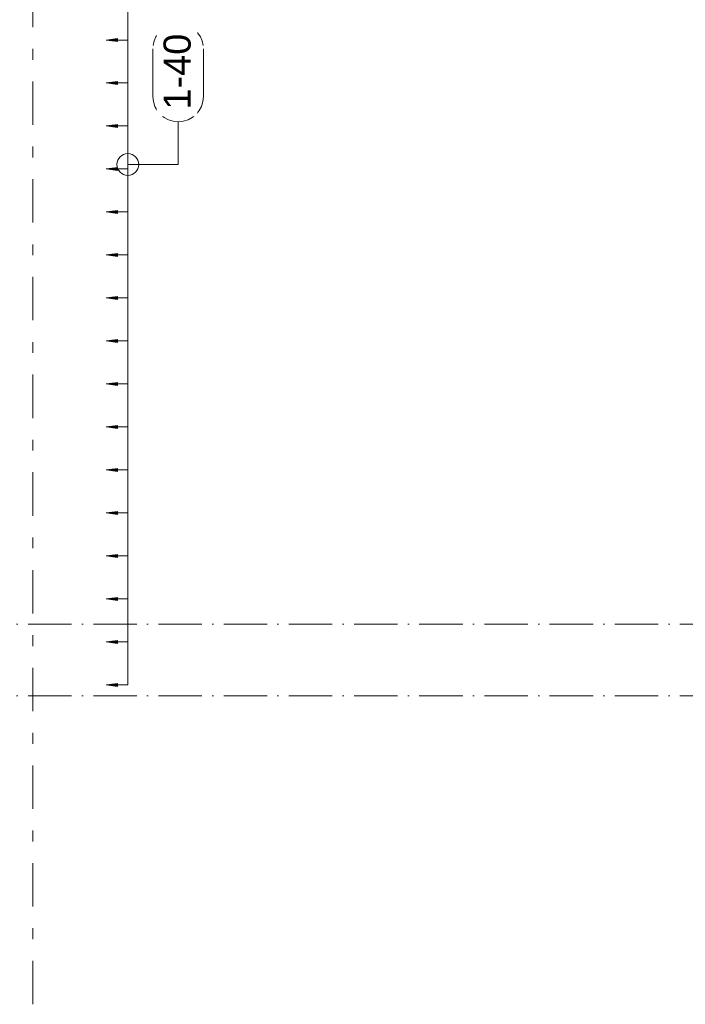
# Model space of a CAD drawing. Header units: millimetres. Extents: x -25607 to 9385, y 1894 to 10168.
# Tile 84 of 181: x -1781 to -248, y 1894 to 4162. Entities that reach past the tile are written whole.
import ezdxf

# ---------------------------------------------------------------- set-up
doc = ezdxf.new("R2010")
doc.units = ezdxf.units.MM
doc.linetypes.add('Čerchovaná', pattern=[150, 100, -25, 0, -25])
doc.linetypes.add('Čára osnovy', pattern=[225, 100, -50, 25, -50])
for name, color, linetype, lineweight in [('A-ANNO-DIMS', 211, 'Continuous', 5), ('A-ANNO-DIMS-25', 211, 'Continuous', 5), ('A-FLOR-LEVL', 51, 'Continuous', 5), ('S-GRID', 1, 'Continuous', 5), ('S-RBAR-IDEN', 171, 'Continuous', 5)]:
    doc.layers.add(name, color=color, linetype=linetype, lineweight=lineweight)
doc.styles.add('Arial_1', font='arial.ttf', dxfattribs={"height": 62.5})
doc.dimstyles.new('Výztuž_kusy__řezy__3', dxfattribs={"dimscale": 304.8, "dimtxt": 0.18, "dimasz": 0, "dimexe": 0, "dimexo": 0.0625, "dimgap": 0.082021, "dimtad": 1, "dimdec": 0, "dimzin": 0, "dimdsep": 46, "dimtxsty": 'Arial_1', "dimblk1": 'NONE', "dimblk2": 'NONE', "dimsah": 1, "dimcen": 0.09, "dimazin": 0, "dimtfac": 1, "dimtdec": 4, "dimtix": 1, "dimtmove": 0, "dimatfit": 3, "dimfxl": 0.164042, "dimfxlon": 1, "dimtvp": 1, "dimtfill": 1, "dimtolj": 1, "dimtzin": 0, "dimarcsym": 2})

# ---------------------------------------------------------------- blocks, each defined once
blk = doc.blocks.new('DIMBLOCK556-V5')
at = {"layer": 'A-ANNO-DIMS-25'}
for points in [[(-1581.7, 4213.9), (-1555.4, 4210.5), (-1555.4, 4217.4)], [(-1581.7, 4114.9), (-1555.4, 4111.4), (-1555.4, 4118.4)]]:
    blk.add_hatch(color=256, dxfattribs=at).paths.add_polyline_path(points)
for p, q in [((-1555.4, 4217.4), (-1581.7, 4213.9)), ((-1555.4, 4210.5), (-1555.4, 4217.4)), ((-1581.7, 4213.9), (-1555.4, 4210.5)), ((-1531.7, 4213.9), (-1581.7, 4213.9)), ((-1531.7, 4213.9), (-1531.7, 4114.9)), ((-1531.7, 4213.9), (-1531.7, 4213.9)), ((-1555.4, 4118.4), (-1581.7, 4114.9)), ((-1581.7, 4114.9), (-1555.4, 4111.4)), ((-1531.7, 4114.9), (-1581.7, 4114.9)), ((-1555.4, 4111.4), (-1555.4, 4118.4)), ((-1531.7, 4114.9), (-1531.7, 4114.9))]:
    blk.add_line(p, q, dxfattribs=at)
blk = doc.blocks.new('_None')
blk = doc.blocks.new('DIMBLOCK557-V5')
at = {"layer": 'A-ANNO-DIMS-25'}
for points in [[(-1581.7, 4114.9), (-1555.4, 4111.4), (-1555.4, 4118.4)], [(-1581.7, 4015.9), (-1555.4, 4012.4), (-1555.4, 4019.4)]]:
    blk.add_hatch(color=256, dxfattribs=at).paths.add_polyline_path(points)
for p, q in [((-1555.4, 4118.4), (-1581.7, 4114.9)), ((-1581.7, 4114.9), (-1555.4, 4111.4)), ((-1531.7, 4114.9), (-1581.7, 4114.9)), ((-1555.4, 4111.4), (-1555.4, 4118.4)), ((-1531.7, 4114.9), (-1531.7, 4015.9)), ((-1531.7, 4114.9), (-1531.7, 4114.9)), ((-1555.4, 4019.4), (-1581.7, 4015.9)), ((-1581.7, 4015.9), (-1555.4, 4012.4)), ((-1531.7, 4015.9), (-1581.7, 4015.9)), ((-1555.4, 4012.4), (-1555.4, 4019.4)), ((-1531.7, 4015.9), (-1531.7, 4015.9))]:
    blk.add_line(p, q, dxfattribs=at)
blk = doc.blocks.new('DIMBLOCK558-V5')
at = {"layer": 'A-ANNO-DIMS-25'}
for points in [[(-1581.7, 4015.9), (-1555.4, 4012.4), (-1555.4, 4019.4)], [(-1581.7, 3916.9), (-1555.4, 3913.4), (-1555.4, 3920.4)]]:
    blk.add_hatch(color=256, dxfattribs=at).paths.add_polyline_path(points)
for p, q in [((-1555.4, 4019.4), (-1581.7, 4015.9)), ((-1581.7, 4015.9), (-1555.4, 4012.4)), ((-1531.7, 4015.9), (-1581.7, 4015.9)), ((-1555.4, 4012.4), (-1555.4, 4019.4)), ((-1531.7, 4015.9), (-1531.7, 3916.9)), ((-1531.7, 4015.9), (-1531.7, 4015.9)), ((-1555.4, 3920.4), (-1581.7, 3916.9)), ((-1581.7, 3916.9), (-1555.4, 3913.4)), ((-1531.7, 3916.9), (-1581.7, 3916.9)), ((-1555.4, 3913.4), (-1555.4, 3920.4)), ((-1531.7, 3916.9), (-1531.7, 3916.9))]:
    blk.add_line(p, q, dxfattribs=at)
blk = doc.blocks.new('DIMBLOCK559-V5')
at = {"layer": 'A-ANNO-DIMS-25'}
for points in [[(-1581.7, 3916.9), (-1555.4, 3913.4), (-1555.4, 3920.4)], [(-1581.7, 3817.9), (-1555.4, 3814.4), (-1555.4, 3821.3)]]:
    blk.add_hatch(color=256, dxfattribs=at).paths.add_polyline_path(points)
for p, q in [((-1555.4, 3920.4), (-1581.7, 3916.9)), ((-1581.7, 3916.9), (-1555.4, 3913.4)), ((-1531.7, 3916.9), (-1581.7, 3916.9)), ((-1555.4, 3913.4), (-1555.4, 3920.4)), ((-1531.7, 3916.9), (-1531.7, 3817.9)), ((-1531.7, 3916.9), (-1531.7, 3916.9)), ((-1555.4, 3821.3), (-1581.7, 3817.9)), ((-1581.7, 3817.9), (-1555.4, 3814.4)), ((-1531.7, 3817.9), (-1581.7, 3817.9)), ((-1555.4, 3814.4), (-1555.4, 3821.3)), ((-1531.7, 3817.9), (-1531.7, 3817.9))]:
    blk.add_line(p, q, dxfattribs=at)
blk = doc.blocks.new('DIMBLOCK560-V5')
at = {"layer": 'A-ANNO-DIMS-25'}
for points in [[(-1581.7, 3817.9), (-1555.4, 3814.4), (-1555.4, 3821.3)], [(-1581.7, 3718.9), (-1555.4, 3715.4), (-1555.4, 3722.3)]]:
    blk.add_hatch(color=256, dxfattribs=at).paths.add_polyline_path(points)
for p, q in [((-1555.4, 3821.3), (-1581.7, 3817.9)), ((-1581.7, 3817.9), (-1555.4, 3814.4)), ((-1531.7, 3817.9), (-1581.7, 3817.9)), ((-1555.4, 3814.4), (-1555.4, 3821.3)), ((-1531.7, 3817.9), (-1531.7, 3718.9)), ((-1531.7, 3817.9), (-1531.7, 3817.9)), ((-1555.4, 3722.3), (-1581.7, 3718.9)), ((-1581.7, 3718.9), (-1555.4, 3715.4)), ((-1531.7, 3718.9), (-1581.7, 3718.9)), ((-1555.4, 3715.4), (-1555.4, 3722.3)), ((-1531.7, 3718.9), (-1531.7, 3718.9))]:
    blk.add_line(p, q, dxfattribs=at)
blk = doc.blocks.new('DIMBLOCK561-V5')
at = {"layer": 'A-ANNO-DIMS-25'}
for points in [[(-1581.7, 3718.9), (-1555.4, 3715.4), (-1555.4, 3722.3)], [(-1581.7, 3619.9), (-1555.4, 3616.4), (-1555.4, 3623.3)]]:
    blk.add_hatch(color=256, dxfattribs=at).paths.add_polyline_path(points)
for p, q in [((-1555.4, 3722.3), (-1581.7, 3718.9)), ((-1581.7, 3718.9), (-1555.4, 3715.4)), ((-1531.7, 3718.9), (-1581.7, 3718.9)), ((-1555.4, 3715.4), (-1555.4, 3722.3)), ((-1531.7, 3718.9), (-1531.7, 3619.9)), ((-1531.7, 3718.9), (-1531.7, 3718.9)), ((-1555.4, 3623.3), (-1581.7, 3619.9)), ((-1581.7, 3619.9), (-1555.4, 3616.4)), ((-1531.7, 3619.9), (-1581.7, 3619.9)), ((-1555.4, 3616.4), (-1555.4, 3623.3)), ((-1531.7, 3619.9), (-1531.7, 3619.9))]:
    blk.add_line(p, q, dxfattribs=at)
blk = doc.blocks.new('DIMBLOCK562-V5')
at = {"layer": 'A-ANNO-DIMS-25'}
for points in [[(-1581.7, 3619.9), (-1555.4, 3616.4), (-1555.4, 3623.3)], [(-1581.7, 3520.9), (-1555.4, 3517.4), (-1555.4, 3524.3)]]:
    blk.add_hatch(color=256, dxfattribs=at).paths.add_polyline_path(points)
for p, q in [((-1555.4, 3623.3), (-1581.7, 3619.9)), ((-1581.7, 3619.9), (-1555.4, 3616.4)), ((-1531.7, 3619.9), (-1581.7, 3619.9)), ((-1555.4, 3616.4), (-1555.4, 3623.3)), ((-1531.7, 3619.9), (-1531.7, 3520.9)), ((-1531.7, 3619.9), (-1531.7, 3619.9)), ((-1555.4, 3524.3), (-1581.7, 3520.9)), ((-1581.7, 3520.9), (-1555.4, 3517.4)), ((-1531.7, 3520.9), (-1581.7, 3520.9)), ((-1555.4, 3517.4), (-1555.4, 3524.3)), ((-1531.7, 3520.9), (-1531.7, 3520.9))]:
    blk.add_line(p, q, dxfattribs=at)
blk = doc.blocks.new('DIMBLOCK563-V5')
at = {"layer": 'A-ANNO-DIMS-25'}
for points in [[(-1581.7, 3520.9), (-1555.4, 3517.4), (-1555.4, 3524.3)], [(-1581.7, 3421.9), (-1555.4, 3418.4), (-1555.4, 3425.3)]]:
    blk.add_hatch(color=256, dxfattribs=at).paths.add_polyline_path(points)
for p, q in [((-1555.4, 3524.3), (-1581.7, 3520.9)), ((-1581.7, 3520.9), (-1555.4, 3517.4)), ((-1531.7, 3520.9), (-1581.7, 3520.9)), ((-1555.4, 3517.4), (-1555.4, 3524.3)), ((-1531.7, 3520.9), (-1531.7, 3421.9)), ((-1531.7, 3520.9), (-1531.7, 3520.9)), ((-1555.4, 3425.3), (-1581.7, 3421.9)), ((-1555.4, 3418.4), (-1555.4, 3425.3)), ((-1581.7, 3421.9), (-1555.4, 3418.4)), ((-1531.7, 3421.9), (-1581.7, 3421.9)), ((-1531.7, 3421.9), (-1531.7, 3421.9))]:
    blk.add_line(p, q, dxfattribs=at)
blk = doc.blocks.new('DIMBLOCK564-V5')
at = {"layer": 'A-ANNO-DIMS-25'}
for points in [[(-1581.7, 3421.9), (-1555.4, 3418.4), (-1555.4, 3425.3)], [(-1581.7, 3322.9), (-1555.4, 3319.4), (-1555.4, 3326.3)]]:
    blk.add_hatch(color=256, dxfattribs=at).paths.add_polyline_path(points)
for p, q in [((-1555.4, 3425.3), (-1581.7, 3421.9)), ((-1555.4, 3418.4), (-1555.4, 3425.3)), ((-1581.7, 3421.9), (-1555.4, 3418.4)), ((-1531.7, 3421.9), (-1581.7, 3421.9)), ((-1531.7, 3421.9), (-1531.7, 3322.9)), ((-1531.7, 3421.9), (-1531.7, 3421.9)), ((-1555.4, 3326.3), (-1581.7, 3322.9)), ((-1581.7, 3322.9), (-1555.4, 3319.4)), ((-1531.7, 3322.9), (-1581.7, 3322.9)), ((-1555.4, 3319.4), (-1555.4, 3326.3)), ((-1531.7, 3322.9), (-1531.7, 3322.9))]:
    blk.add_line(p, q, dxfattribs=at)
blk = doc.blocks.new('DIMBLOCK565-V5')
at = {"layer": 'A-ANNO-DIMS-25'}
for points in [[(-1581.7, 3322.9), (-1555.4, 3319.4), (-1555.4, 3326.3)], [(-1581.7, 3223.9), (-1555.4, 3220.4), (-1555.4, 3227.3)]]:
    blk.add_hatch(color=256, dxfattribs=at).paths.add_polyline_path(points)
for p, q in [((-1555.4, 3326.3), (-1581.7, 3322.9)), ((-1581.7, 3322.9), (-1555.4, 3319.4)), ((-1531.7, 3322.9), (-1581.7, 3322.9)), ((-1555.4, 3319.4), (-1555.4, 3326.3)), ((-1531.7, 3322.9), (-1531.7, 3223.9)), ((-1531.7, 3322.9), (-1531.7, 3322.9)), ((-1555.4, 3227.3), (-1581.7, 3223.9)), ((-1581.7, 3223.9), (-1555.4, 3220.4)), ((-1531.7, 3223.9), (-1581.7, 3223.9)), ((-1555.4, 3220.4), (-1555.4, 3227.3)), ((-1531.7, 3223.9), (-1531.7, 3223.9))]:
    blk.add_line(p, q, dxfattribs=at)
blk = doc.blocks.new('DIMBLOCK566-V5')
at = {"layer": 'A-ANNO-DIMS-25'}
for points in [[(-1581.7, 3223.9), (-1555.4, 3220.4), (-1555.4, 3227.3)], [(-1581.7, 3124.8), (-1555.4, 3121.4), (-1555.4, 3128.3)]]:
    blk.add_hatch(color=256, dxfattribs=at).paths.add_polyline_path(points)
for p, q in [((-1555.4, 3227.3), (-1581.7, 3223.9)), ((-1581.7, 3223.9), (-1555.4, 3220.4)), ((-1531.7, 3223.9), (-1581.7, 3223.9)), ((-1555.4, 3220.4), (-1555.4, 3227.3)), ((-1531.7, 3223.9), (-1531.7, 3124.8)), ((-1531.7, 3223.9), (-1531.7, 3223.9)), ((-1555.4, 3128.3), (-1581.7, 3124.8)), ((-1581.7, 3124.8), (-1555.4, 3121.4)), ((-1531.7, 3124.8), (-1581.7, 3124.8)), ((-1555.4, 3121.4), (-1555.4, 3128.3)), ((-1531.7, 3124.8), (-1531.7, 3124.8))]:
    blk.add_line(p, q, dxfattribs=at)
blk = doc.blocks.new('DIMBLOCK567-V5')
at = {"layer": 'A-ANNO-DIMS-25'}
for points in [[(-1581.7, 3124.8), (-1555.4, 3121.4), (-1555.4, 3128.3)], [(-1581.7, 3025.8), (-1555.4, 3022.4), (-1555.4, 3029.3)]]:
    blk.add_hatch(color=256, dxfattribs=at).paths.add_polyline_path(points)
for p, q in [((-1555.4, 3128.3), (-1581.7, 3124.8)), ((-1581.7, 3124.8), (-1555.4, 3121.4)), ((-1531.7, 3124.8), (-1581.7, 3124.8)), ((-1555.4, 3121.4), (-1555.4, 3128.3)), ((-1531.7, 3124.8), (-1531.7, 3025.8)), ((-1531.7, 3124.8), (-1531.7, 3124.8)), ((-1555.4, 3029.3), (-1581.7, 3025.8)), ((-1581.7, 3025.8), (-1555.4, 3022.4)), ((-1531.7, 3025.8), (-1581.7, 3025.8)), ((-1555.4, 3022.4), (-1555.4, 3029.3)), ((-1531.7, 3025.8), (-1531.7, 3025.8))]:
    blk.add_line(p, q, dxfattribs=at)
blk = doc.blocks.new('DIMBLOCK568-V5')
at = {"layer": 'A-ANNO-DIMS-25'}
for points in [[(-1581.7, 3025.8), (-1555.4, 3022.4), (-1555.4, 3029.3)], [(-1581.7, 2926.8), (-1555.4, 2923.4), (-1555.4, 2930.3)]]:
    blk.add_hatch(color=256, dxfattribs=at).paths.add_polyline_path(points)
for p, q in [((-1555.4, 3029.3), (-1581.7, 3025.8)), ((-1581.7, 3025.8), (-1555.4, 3022.4)), ((-1531.7, 3025.8), (-1581.7, 3025.8)), ((-1555.4, 3022.4), (-1555.4, 3029.3)), ((-1531.7, 3025.8), (-1531.7, 2926.8)), ((-1531.7, 3025.8), (-1531.7, 3025.8)), ((-1555.4, 2930.3), (-1581.7, 2926.8)), ((-1581.7, 2926.8), (-1555.4, 2923.4)), ((-1531.7, 2926.8), (-1581.7, 2926.8)), ((-1555.4, 2923.4), (-1555.4, 2930.3)), ((-1531.7, 2926.8), (-1531.7, 2926.8))]:
    blk.add_line(p, q, dxfattribs=at)
blk = doc.blocks.new('DIMBLOCK569-V5')
at = {"layer": 'A-ANNO-DIMS-25'}
for points in [[(-1581.7, 2926.8), (-1555.4, 2923.4), (-1555.4, 2930.3)], [(-1581.7, 2827.8), (-1555.4, 2824.4), (-1555.4, 2831.3)]]:
    blk.add_hatch(color=256, dxfattribs=at).paths.add_polyline_path(points)
for p, q in [((-1555.4, 2930.3), (-1581.7, 2926.8)), ((-1581.7, 2926.8), (-1555.4, 2923.4)), ((-1531.7, 2926.8), (-1581.7, 2926.8)), ((-1555.4, 2923.4), (-1555.4, 2930.3)), ((-1531.7, 2926.8), (-1531.7, 2827.8)), ((-1531.7, 2926.8), (-1531.7, 2926.8)), ((-1555.4, 2831.3), (-1581.7, 2827.8)), ((-1581.7, 2827.8), (-1555.4, 2824.4)), ((-1531.7, 2827.8), (-1581.7, 2827.8)), ((-1555.4, 2824.4), (-1555.4, 2831.3)), ((-1531.7, 2827.8), (-1531.7, 2827.8))]:
    blk.add_line(p, q, dxfattribs=at)
blk = doc.blocks.new('DIMBLOCK570-V5')
at = {"layer": 'A-ANNO-DIMS-25'}
for points in [[(-1581.7, 2827.8), (-1555.4, 2824.4), (-1555.4, 2831.3)], [(-1581.7, 2728.8), (-1555.4, 2725.4), (-1555.4, 2732.3)]]:
    blk.add_hatch(color=256, dxfattribs=at).paths.add_polyline_path(points)
for p, q in [((-1555.4, 2831.3), (-1581.7, 2827.8)), ((-1581.7, 2827.8), (-1555.4, 2824.4)), ((-1531.7, 2827.8), (-1581.7, 2827.8)), ((-1555.4, 2824.4), (-1555.4, 2831.3)), ((-1531.7, 2827.8), (-1531.7, 2728.8)), ((-1531.7, 2827.8), (-1531.7, 2827.8)), ((-1555.4, 2732.3), (-1581.7, 2728.8)), ((-1581.7, 2728.8), (-1555.4, 2725.4)), ((-1531.7, 2728.8), (-1581.7, 2728.8)), ((-1555.4, 2725.4), (-1555.4, 2732.3)), ((-1531.7, 2728.8), (-1531.7, 2728.8))]:
    blk.add_line(p, q, dxfattribs=at)
blk = doc.blocks.new('DIMBLOCK571-V5')
at = {"layer": 'A-ANNO-DIMS-25'}
for points in [[(-1581.7, 2728.8), (-1555.4, 2725.4), (-1555.4, 2732.3)], [(-1581.7, 2629.8), (-1555.4, 2626.4), (-1555.4, 2633.3)]]:
    blk.add_hatch(color=256, dxfattribs=at).paths.add_polyline_path(points)
for p, q in [((-1555.4, 2732.3), (-1581.7, 2728.8)), ((-1581.7, 2728.8), (-1555.4, 2725.4)), ((-1531.7, 2728.8), (-1581.7, 2728.8)), ((-1555.4, 2725.4), (-1555.4, 2732.3)), ((-1531.7, 2728.8), (-1531.7, 2629.8)), ((-1531.7, 2728.8), (-1531.7, 2728.8)), ((-1555.4, 2633.3), (-1581.7, 2629.8)), ((-1555.4, 2626.4), (-1555.4, 2633.3)), ((-1581.7, 2629.8), (-1555.4, 2626.4)), ((-1531.7, 2629.8), (-1581.7, 2629.8)), ((-1531.7, 2629.8), (-1531.7, 2629.8))]:
    blk.add_line(p, q, dxfattribs=at)
blk = doc.blocks.new('DIMBLOCK572-V5')
at = {"layer": 'A-ANNO-DIMS-25'}
for points in [[(-1581.7, 5600), (-1555.4, 5596.5), (-1555.4, 5603.5)], [(-1581.7, 5501), (-1555.4, 5497.5), (-1555.4, 5504.5)], [(-1581.7, 5402), (-1555.4, 5398.5), (-1555.4, 5405.4)], [(-1581.7, 5303), (-1555.4, 5299.5), (-1555.4, 5306.4)], [(-1581.7, 5204), (-1555.4, 5200.5), (-1555.4, 5207.4)], [(-1581.7, 5105), (-1555.4, 5101.5), (-1555.4, 5108.4)], [(-1581.7, 5006), (-1555.4, 5002.5), (-1555.4, 5009.4)], [(-1581.7, 4907), (-1555.4, 4903.5), (-1555.4, 4910.4)], [(-1581.7, 4808), (-1555.4, 4804.5), (-1555.4, 4811.4)], [(-1581.7, 4708.9), (-1555.4, 4705.5), (-1555.4, 4712.4)], [(-1581.7, 4609.9), (-1555.4, 4606.5), (-1555.4, 4613.4)], [(-1581.7, 4510.9), (-1555.4, 4507.5), (-1555.4, 4514.4)], [(-1581.7, 4411.9), (-1555.4, 4408.5), (-1555.4, 4415.4)], [(-1581.7, 4312.9), (-1555.4, 4309.5), (-1555.4, 4316.4)], [(-1581.7, 4213.9), (-1555.4, 4210.5), (-1555.4, 4217.4)], [(-1581.7, 4114.9), (-1555.4, 4111.4), (-1555.4, 4118.4)], [(-1581.7, 4015.9), (-1555.4, 4012.4), (-1555.4, 4019.4)], [(-1581.7, 3916.9), (-1555.4, 3913.4), (-1555.4, 3920.4)], [(-1581.7, 3817.9), (-1555.4, 3814.4), (-1555.4, 3821.3)], [(-1581.7, 3718.9), (-1555.4, 3715.4), (-1555.4, 3722.3)], [(-1581.7, 3619.9), (-1555.4, 3616.4), (-1555.4, 3623.3)], [(-1581.7, 3520.9), (-1555.4, 3517.4), (-1555.4, 3524.3)], [(-1581.7, 3421.9), (-1555.4, 3418.4), (-1555.4, 3425.3)], [(-1581.7, 3322.9), (-1555.4, 3319.4), (-1555.4, 3326.3)], [(-1581.7, 3223.9), (-1555.4, 3220.4), (-1555.4, 3227.3)], [(-1581.7, 3124.8), (-1555.4, 3121.4), (-1555.4, 3128.3)], [(-1581.7, 3025.8), (-1555.4, 3022.4), (-1555.4, 3029.3)], [(-1581.7, 2926.8), (-1555.4, 2923.4), (-1555.4, 2930.3)], [(-1581.7, 2827.8), (-1555.4, 2824.4), (-1555.4, 2831.3)], [(-1581.7, 2728.8), (-1555.4, 2725.4), (-1555.4, 2732.3)], [(-1581.7, 2629.8), (-1555.4, 2626.4), (-1555.4, 2633.3)]]:
    blk.add_hatch(color=256, dxfattribs=at).paths.add_polyline_path(points)
for p, q in [((-1555.4, 5603.5), (-1581.7, 5600)), ((-1555.4, 5596.5), (-1555.4, 5603.5)), ((-1581.7, 5600), (-1555.4, 5596.5)), ((-1531.7, 5600), (-1581.7, 5600)), ((-1531.7, 5600), (-1531.7, 2629.8)), ((-1531.7, 5600), (-1531.7, 5501)), ((-1531.7, 5600), (-1531.7, 5600)), ((-1555.4, 5504.5), (-1581.7, 5501)), ((-1581.7, 5501), (-1555.4, 5497.5)), ((-1531.7, 5501), (-1581.7, 5501)), ((-1555.4, 5497.5), (-1555.4, 5504.5)), ((-1531.7, 5501), (-1531.7, 5402)), ((-1531.7, 5501), (-1531.7, 5501)), ((-1555.4, 5405.4), (-1581.7, 5402)), ((-1581.7, 5402), (-1555.4, 5398.5)), ((-1531.7, 5402), (-1581.7, 5402)), ((-1555.4, 5398.5), (-1555.4, 5405.4)), ((-1531.7, 5402), (-1531.7, 5303)), ((-1531.7, 5402), (-1531.7, 5402)), ((-1555.4, 5306.4), (-1581.7, 5303)), ((-1555.4, 5299.5), (-1555.4, 5306.4)), ((-1581.7, 5303), (-1555.4, 5299.5)), ((-1531.7, 5303), (-1581.7, 5303)), ((-1531.7, 5303), (-1531.7, 5204)), ((-1531.7, 5303), (-1531.7, 5303)), ((-1555.4, 5207.4), (-1581.7, 5204)), ((-1581.7, 5204), (-1555.4, 5200.5)), ((-1531.7, 5204), (-1581.7, 5204)), ((-1555.4, 5200.5), (-1555.4, 5207.4)), ((-1531.7, 5204), (-1531.7, 5105)), ((-1531.7, 5204), (-1531.7, 5204)), ((-1555.4, 5108.4), (-1581.7, 5105)), ((-1581.7, 5105), (-1555.4, 5101.5)), ((-1531.7, 5105), (-1581.7, 5105)), ((-1555.4, 5101.5), (-1555.4, 5108.4)), ((-1531.7, 5105), (-1531.7, 5006)), ((-1531.7, 5105), (-1531.7, 5105)), ((-1555.4, 5009.4), (-1581.7, 5006)), ((-1581.7, 5006), (-1555.4, 5002.5)), ((-1531.7, 5006), (-1581.7, 5006)), ((-1555.4, 5002.5), (-1555.4, 5009.4)), ((-1531.7, 5006), (-1531.7, 4907)), ((-1531.7, 5006), (-1531.7, 5006)), ((-1555.4, 4910.4), (-1581.7, 4907)), ((-1581.7, 4907), (-1555.4, 4903.5)), ((-1531.7, 4907), (-1581.7, 4907)), ((-1555.4, 4903.5), (-1555.4, 4910.4)), ((-1531.7, 4907), (-1531.7, 4808)), ((-1531.7, 4907), (-1531.7, 4907)), ((-1555.4, 4811.4), (-1581.7, 4808)), ((-1581.7, 4808), (-1555.4, 4804.5)), ((-1531.7, 4808), (-1581.7, 4808)), ((-1555.4, 4804.5), (-1555.4, 4811.4)), ((-1531.7, 4808), (-1531.7, 4708.9)), ((-1531.7, 4808), (-1531.7, 4808)), ((-1555.4, 4712.4), (-1581.7, 4708.9)), ((-1581.7, 4708.9), (-1555.4, 4705.5)), ((-1531.7, 4708.9), (-1581.7, 4708.9)), ((-1555.4, 4705.5), (-1555.4, 4712.4)), ((-1531.7, 4708.9), (-1531.7, 4609.9)), ((-1531.7, 4708.9), (-1531.7, 4708.9)), ((-1555.4, 4613.4), (-1581.7, 4609.9)), ((-1581.7, 4609.9), (-1555.4, 4606.5)), ((-1531.7, 4609.9), (-1581.7, 4609.9)), ((-1555.4, 4606.5), (-1555.4, 4613.4)), ((-1531.7, 4609.9), (-1531.7, 4510.9)), ((-1531.7, 4609.9), (-1531.7, 4609.9)), ((-1555.4, 4514.4), (-1581.7, 4510.9)), ((-1555.4, 4507.5), (-1555.4, 4514.4)), ((-1581.7, 4510.9), (-1555.4, 4507.5)), ((-1531.7, 4510.9), (-1581.7, 4510.9)), ((-1531.7, 4510.9), (-1531.7, 4411.9)), ((-1531.7, 4510.9), (-1531.7, 4510.9)), ((-1555.4, 4415.4), (-1581.7, 4411.9)), ((-1581.7, 4411.9), (-1555.4, 4408.5)), ((-1531.7, 4411.9), (-1581.7, 4411.9)), ((-1555.4, 4408.5), (-1555.4, 4415.4)), ((-1531.7, 4411.9), (-1531.7, 4312.9)), ((-1531.7, 4411.9), (-1531.7, 4411.9)), ((-1555.4, 4316.4), (-1581.7, 4312.9)), ((-1581.7, 4312.9), (-1555.4, 4309.5)), ((-1531.7, 4312.9), (-1581.7, 4312.9)), ((-1555.4, 4309.5), (-1555.4, 4316.4)), ((-1531.7, 4312.9), (-1531.7, 4213.9)), ((-1531.7, 4312.9), (-1531.7, 4312.9)), ((-1555.4, 4217.4), (-1581.7, 4213.9)), ((-1555.4, 4210.5), (-1555.4, 4217.4)), ((-1581.7, 4213.9), (-1555.4, 4210.5)), ((-1531.7, 4213.9), (-1581.7, 4213.9)), ((-1531.7, 4213.9), (-1531.7, 4114.9)), ((-1531.7, 4213.9), (-1531.7, 4213.9)), ((-1555.4, 4118.4), (-1581.7, 4114.9)), ((-1581.7, 4114.9), (-1555.4, 4111.4)), ((-1531.7, 4114.9), (-1581.7, 4114.9)), ((-1555.4, 4111.4), (-1555.4, 4118.4)), ((-1531.7, 4114.9), (-1531.7, 4015.9)), ((-1531.7, 4114.9), (-1531.7, 4114.9)), ((-1555.4, 4019.4), (-1581.7, 4015.9)), ((-1581.7, 4015.9), (-1555.4, 4012.4)), ((-1531.7, 4015.9), (-1581.7, 4015.9)), ((-1555.4, 4012.4), (-1555.4, 4019.4)), ((-1531.7, 4015.9), (-1531.7, 3916.9)), ((-1531.7, 4015.9), (-1531.7, 4015.9)), ((-1555.4, 3920.4), (-1581.7, 3916.9)), ((-1581.7, 3916.9), (-1555.4, 3913.4)), ((-1531.7, 3916.9), (-1581.7, 3916.9)), ((-1555.4, 3913.4), (-1555.4, 3920.4)), ((-1531.7, 3916.9), (-1531.7, 3817.9)), ((-1531.7, 3916.9), (-1531.7, 3916.9)), ((-1555.4, 3821.3), (-1581.7, 3817.9)), ((-1581.7, 3817.9), (-1555.4, 3814.4)), ((-1531.7, 3817.9), (-1581.7, 3817.9)), ((-1555.4, 3814.4), (-1555.4, 3821.3)), ((-1531.7, 3817.9), (-1531.7, 3718.9)), ((-1531.7, 3817.9), (-1531.7, 3817.9)), ((-1555.4, 3722.3), (-1581.7, 3718.9)), ((-1581.7, 3718.9), (-1555.4, 3715.4)), ((-1531.7, 3718.9), (-1581.7, 3718.9)), ((-1555.4, 3715.4), (-1555.4, 3722.3)), ((-1531.7, 3718.9), (-1531.7, 3619.9)), ((-1531.7, 3718.9), (-1531.7, 3718.9)), ((-1555.4, 3623.3), (-1581.7, 3619.9)), ((-1581.7, 3619.9), (-1555.4, 3616.4)), ((-1531.7, 3619.9), (-1581.7, 3619.9)), ((-1555.4, 3616.4), (-1555.4, 3623.3)), ((-1531.7, 3619.9), (-1531.7, 3520.9)), ((-1531.7, 3619.9), (-1531.7, 3619.9)), ((-1555.4, 3524.3), (-1581.7, 3520.9)), ((-1581.7, 3520.9), (-1555.4, 3517.4)), ((-1531.7, 3520.9), (-1581.7, 3520.9)), ((-1555.4, 3517.4), (-1555.4, 3524.3)), ((-1531.7, 3520.9), (-1531.7, 3421.9)), ((-1531.7, 3520.9), (-1531.7, 3520.9)), ((-1555.4, 3425.3), (-1581.7, 3421.9)), ((-1555.4, 3418.4), (-1555.4, 3425.3)), ((-1581.7, 3421.9), (-1555.4, 3418.4)), ((-1531.7, 3421.9), (-1581.7, 3421.9)), ((-1531.7, 3421.9), (-1531.7, 3322.9)), ((-1531.7, 3421.9), (-1531.7, 3421.9)), ((-1555.4, 3326.3), (-1581.7, 3322.9)), ((-1581.7, 3322.9), (-1555.4, 3319.4)), ((-1531.7, 3322.9), (-1581.7, 3322.9)), ((-1555.4, 3319.4), (-1555.4, 3326.3)), ((-1531.7, 3322.9), (-1531.7, 3223.9)), ((-1531.7, 3322.9), (-1531.7, 3322.9)), ((-1555.4, 3227.3), (-1581.7, 3223.9)), ((-1581.7, 3223.9), (-1555.4, 3220.4)), ((-1531.7, 3223.9), (-1581.7, 3223.9)), ((-1555.4, 3220.4), (-1555.4, 3227.3)), ((-1531.7, 3223.9), (-1531.7, 3124.8)), ((-1531.7, 3223.9), (-1531.7, 3223.9)), ((-1555.4, 3128.3), (-1581.7, 3124.8)), ((-1581.7, 3124.8), (-1555.4, 3121.4)), ((-1531.7, 3124.8), (-1581.7, 3124.8)), ((-1555.4, 3121.4), (-1555.4, 3128.3)), ((-1531.7, 3124.8), (-1531.7, 3025.8)), ((-1531.7, 3124.8), (-1531.7, 3124.8)), ((-1555.4, 3029.3), (-1581.7, 3025.8)), ((-1581.7, 3025.8), (-1555.4, 3022.4)), ((-1531.7, 3025.8), (-1581.7, 3025.8)), ((-1555.4, 3022.4), (-1555.4, 3029.3)), ((-1531.7, 3025.8), (-1531.7, 2926.8)), ((-1531.7, 3025.8), (-1531.7, 3025.8)), ((-1555.4, 2930.3), (-1581.7, 2926.8)), ((-1581.7, 2926.8), (-1555.4, 2923.4)), ((-1531.7, 2926.8), (-1581.7, 2926.8)), ((-1555.4, 2923.4), (-1555.4, 2930.3)), ((-1531.7, 2926.8), (-1531.7, 2827.8)), ((-1531.7, 2926.8), (-1531.7, 2926.8)), ((-1555.4, 2831.3), (-1581.7, 2827.8)), ((-1581.7, 2827.8), (-1555.4, 2824.4)), ((-1531.7, 2827.8), (-1581.7, 2827.8)), ((-1555.4, 2824.4), (-1555.4, 2831.3)), ((-1531.7, 2827.8), (-1531.7, 2728.8)), ((-1531.7, 2827.8), (-1531.7, 2827.8)), ((-1555.4, 2732.3), (-1581.7, 2728.8)), ((-1581.7, 2728.8), (-1555.4, 2725.4)), ((-1531.7, 2728.8), (-1581.7, 2728.8)), ((-1555.4, 2725.4), (-1555.4, 2732.3)), ((-1531.7, 2728.8), (-1531.7, 2629.8)), ((-1531.7, 2728.8), (-1531.7, 2728.8)), ((-1555.4, 2633.3), (-1581.7, 2629.8)), ((-1555.4, 2626.4), (-1555.4, 2633.3)), ((-1581.7, 2629.8), (-1555.4, 2626.4)), ((-1531.7, 2629.8), (-1581.7, 2629.8)), ((-1531.7, 2629.8), (-1531.7, 2629.8))]:
    blk.add_line(p, q, dxfattribs=at)
blk = doc.blocks.new('Popisek výztuže__BEZ NATOČENÍ_ - _Typ_ množství_PRAVÝ _řezy_-573725-V5')
at = {"layer": 'S-RBAR-IDEN'}
for p, q in [((-15461.3, 9359.8), (-15571, 9359.8)), ((-15571, 9243.3), (-15461.3, 9243.3))]:
    blk.add_line(p, q, dxfattribs=at)
for centre, start, end in [((-15571, 9301.5), 90, 270), ((-15461.3, 9301.5), 277.6434, 82.3566)]:
    blk.add_arc(centre, 58.2, start, end, dxfattribs=at)

msp = doc.modelspace()

# ---------------------------------------------------------------- linework, layer by layer
at = {"layer": 'A-FLOR-LEVL', "linetype": 'Čerchovaná'}
for p, q in [((-3262.2, 2770), (9255.9, 2770)), ((-3262.2, 2605), (9255.9, 2605))]:
    msp.add_line(p, q, dxfattribs=at)
at = {"layer": 'S-GRID', "linetype": 'Čára osnovy', "lineweight": 9}
msp.add_line((-1750.6, 1894.4), (-1750.6, 9632.5), dxfattribs=at)
at = {"layer": 'S-RBAR-IDEN'}
for p, q in [((-1415.7, 3828.2), (-1415.7, 3926.6)), ((-1531.7, 3828.2), (-1415.7, 3828.2))]:
    msp.add_line(p, q, dxfattribs=at)
msp.add_circle((-1531.7, 3828.2), 25, dxfattribs=at)

# ---------------------------------------------------------------- block references
at = {"layer": 'S-RBAR-IDEN', "rotation": 89.99999999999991}
msp.add_blockref('Popisek výztuže__BEZ NATOČENÍ_ - _Typ_ množství_PRAVÝ _řezy_-573725-V5', (7885.8, 19555.8), dxfattribs=at)

# ---------------------------------------------------------------- dimensions: what is measured, and where the dimension line sits
at = {"layer": 'A-ANNO-DIMS'}
for base, p1, p2, text, override, picture, middle in [((-1531.7, 2629.8), (-1581.7, 5600), (-1581.7, 2629.8), '99 2970', {"dimpost": '<>', "dimblk1": 'None', "dimblk2": 'None', "dimsah": 1, "dimfxl": 2970.187087}, 'DIMBLOCK572-V5', (-1588.6, 4114.9)), ((-1531.7, 4114.9), (-1581.7, 4213.9), (-1581.7, 4114.9), ' ', {"dimpost": '<>', "dimfxl": 99.006236}, 'DIMBLOCK556-V5', (-1531.7, 4164.4)), ((-1531.7, 4015.9), (-1581.7, 4114.9), (-1581.7, 4015.9), ' ', {"dimpost": '<>', "dimfxl": 99.006236}, 'DIMBLOCK557-V5', (-1531.7, 4065.4)), ((-1531.7, 3916.9), (-1581.7, 4015.9), (-1581.7, 3916.9), ' ', {"dimpost": '<>', "dimfxl": 99.006236}, 'DIMBLOCK558-V5', (-1531.7, 3966.4)), ((-1531.7, 3817.9), (-1581.7, 3916.9), (-1581.7, 3817.9), ' ', {"dimpost": '<>', "dimfxl": 99.006236}, 'DIMBLOCK559-V5', (-1531.7, 3867.4)), ((-1531.7, 3718.9), (-1581.7, 3817.9), (-1581.7, 3718.9), ' ', {"dimpost": '<>', "dimfxl": 99.006236}, 'DIMBLOCK560-V5', (-1531.7, 3768.4)), ((-1531.7, 3619.9), (-1581.7, 3718.9), (-1581.7, 3619.9), ' ', {"dimpost": '<>', "dimfxl": 99.006236}, 'DIMBLOCK561-V5', (-1531.7, 3669.4)), ((-1531.7, 3520.9), (-1581.7, 3619.9), (-1581.7, 3520.9), ' ', {"dimpost": '<>', "dimfxl": 99.006236}, 'DIMBLOCK562-V5', (-1531.7, 3570.4)), ((-1531.7, 3421.9), (-1581.7, 3520.9), (-1581.7, 3421.9), ' ', {"dimpost": '<>', "dimfxl": 99.006236}, 'DIMBLOCK563-V5', (-1531.7, 3471.4)), ((-1531.7, 3322.9), (-1581.7, 3421.9), (-1581.7, 3322.9), ' ', {"dimpost": '<>', "dimfxl": 99.006236}, 'DIMBLOCK564-V5', (-1531.7, 3372.4)), ((-1531.7, 3223.9), (-1581.7, 3322.9), (-1581.7, 3223.9), ' ', {"dimpost": '<>', "dimfxl": 99.006236}, 'DIMBLOCK565-V5', (-1531.7, 3273.4)), ((-1531.7, 3124.8), (-1581.7, 3223.9), (-1581.7, 3124.8), ' ', {"dimpost": '<>', "dimfxl": 99.006236}, 'DIMBLOCK566-V5', (-1531.7, 3174.3)), ((-1531.7, 3025.8), (-1581.7, 3124.8), (-1581.7, 3025.8), ' ', {"dimpost": '<>', "dimfxl": 99.006236}, 'DIMBLOCK567-V5', (-1531.7, 3075.3)), ((-1531.7, 2926.8), (-1581.7, 3025.8), (-1581.7, 2926.8), ' ', {"dimpost": '<>', "dimfxl": 99.006236}, 'DIMBLOCK568-V5', (-1531.7, 2976.3)), ((-1531.7, 2827.8), (-1581.7, 2926.8), (-1581.7, 2827.8), ' ', {"dimpost": '<>', "dimfxl": 99.006236}, 'DIMBLOCK569-V5', (-1531.7, 2877.3)), ((-1531.7, 2728.8), (-1581.7, 2827.8), (-1581.7, 2728.8), ' ', {"dimpost": '<>', "dimfxl": 99.006236}, 'DIMBLOCK570-V5', (-1531.7, 2778.3)), ((-1531.7, 2629.8), (-1581.7, 2728.8), (-1581.7, 2629.8), ' ', {"dimpost": '<>', "dimfxl": 99.006236}, 'DIMBLOCK571-V5', (-1531.7, 2679.3))]:
    dim = msp.add_linear_dim(base=base, p1=p1, p2=p2, angle=90, text=text, dimstyle='Výztuž_kusy__řezy__3', override=override, dxfattribs=at)
    dim.commit()
    dim.dimension.update_dxf_attribs({"geometry": picture, "text_midpoint": middle})

# ---------------------------------------------------------------- next in the draw order: texts
at = {"layer": 'S-RBAR-IDEN', "insert": (-1449.5, 3954.7), "char_height": 62.5, "width": 210.443, "attachment_point": 1, "rotation": 90, "style": 'Arial_1', "bg_fill": 3, "box_fill_scale": 1.25, "bg_fill_color": 256, "bg_fill_true_color": 13158600, "bg_fill_transparency": 0}
msp.add_mtext('1-40', dxfattribs=at)

doc.saveas('drawing.dxf')
